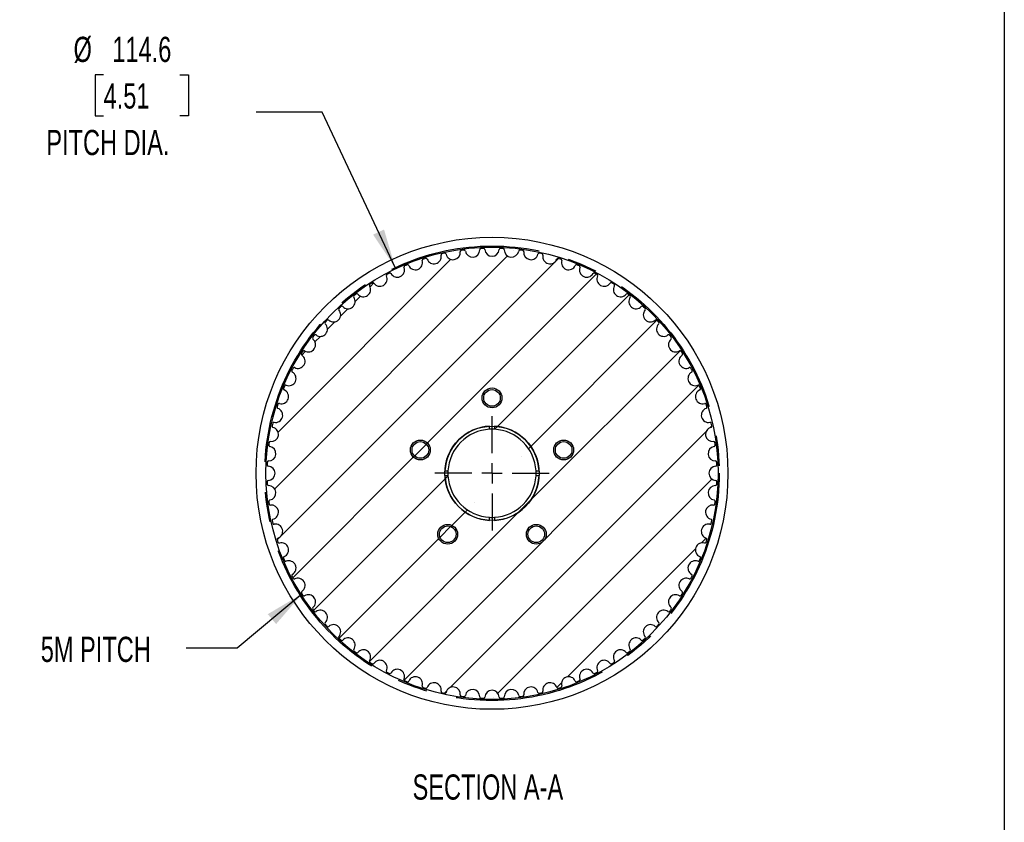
# Model space of a CAD drawing. Header units: millimetres. Extents: x 19 to 819, y 19 to 629.
# Tile 4 of 5: x 571 to 819, y 228 to 430. Entities that reach past the tile are written whole.
import ezdxf

# ---------------------------------------------------------------- set-up
doc = ezdxf.new("R2010")
doc.units = ezdxf.units.MM
doc.header["$LTSCALE"] = 3
doc.linetypes.add('CENTERX2', pattern=[20.32, 12.7, -2.54, 2.54, -2.54])
doc.layers.add('CENTER', color=40, linetype='CENTERX2')
doc.layers.add('HATCH', color=6, linetype='Continuous')
doc.layers.add('DIMENSIONS', color=140, linetype='Continuous', lineweight=25)
doc.layers.add('TEXT', color=140, linetype='Continuous', lineweight=25)
doc.styles.add('SLDTEXTSTYLE0', font='TXT', dxfattribs={"width": 0.7})
doc.dimstyles.new('SLDDIMSTYLE0', dxfattribs={"dimtxt": 6.474023, "dimasz": 9.906, "dimexe": 0, "dimexo": 0.0625, "dimgap": 1.618506, "dimtad": 0, "dimtih": 1, "dimtoh": 1, "dimrnd": 1e-09, "dimzin": 12, "dimdsep": 46, "dimtxsty": 'SLDTEXTSTYLE0', "dimsah": 1, "dimcen": 0, "dimadec": 0, "dimazin": 3, "dimtfac": 1, "dimtofl": 0, "dimtmove": 0, "dimatfit": 3, "dimfxl": 0, "dimfrac": 2, "dimtolj": 1, "dimtzin": 12, "dimarcsym": 0})
doc.dimstyles.new('SLDDIMSTYLE6', dxfattribs={"dimtxt": 0.18, "dimasz": 9.906, "dimexe": 0, "dimexo": 0.0625, "dimgap": 0, "dimtad": 0, "dimtih": 1, "dimtoh": 1, "dimdec": 0, "dimrnd": 1e-09, "dimzin": 0, "dimdsep": 46, "dimtxsty": 'Standard', "dimsah": 1, "dimcen": 0.09, "dimadec": 0, "dimazin": 0, "dimtfac": 9.906, "dimtdec": 0, "dimtofl": 0, "dimtmove": 0, "dimatfit": 3, "dimfxl": 0, "dimfrac": 2, "dimtolj": 1, "dimtzin": 0, "dimarcsym": 0})

# ---------------------------------------------------------------- blocks, each defined once
blk = doc.blocks.new('_D')
at = {"layer": 'DIMENSIONS'}
for p, q in [((592.04, 416.23), (589.87, 416.23)), ((589.87, 416.23), (589.87, 405.94)), ((611.28, 416.23), (613.45, 416.23)), ((613.45, 416.23), (613.45, 405.94)), ((589.87, 405.94), (592.04, 405.94)), ((613.45, 405.94), (611.28, 405.94)), ((647.15, 406.83), (630.48, 406.83)), ((665.58, 367.66), (647.15, 406.83))]:
    blk.add_line(p, q, dxfattribs=at)
blk.add_solid([(665.58, 367.66), (662.74, 377.28), (659.98, 375.98)], dxfattribs=at)
at = {"layer": 'DIMENSIONS', "char_height": 6.35, "attachment_point": 1, "style": 'SLDTEXTSTYLE0'}
for s, insert in [('%%c', (584.46, 425.86)), ('114.6', (594.24, 425.86)), ('4.51', (592.04, 414.12)), ('PITCH DIA.', (577.6, 402.38))]:
    blk.add_mtext(s, dxfattribs=dict(at, insert=insert))
blk = doc.blocks.new('SW_CENTERMARKSYMBOL_1')
at = {"layer": 'CENTER', "color": 0}
for p, q in [((0, 5.08), (0, 14.43)), ((0, 0), (0, 2.54)), ((-5.08, 0), (-14.43, 0)), ((0, 0), (-2.54, 0)), ((0, 0), (0, -2.54)), ((0, 0), (2.54, 0)), ((5.08, 0), (14.43, 0)), ((0, -5.08), (0, -14.43))]:
    blk.add_line(p, q, dxfattribs=at)

msp = doc.modelspace()

# ---------------------------------------------------------------- hatches: boundary and pattern name
at = {"layer": 'HATCH'}
h = msp.add_hatch(dxfattribs=at)
h.set_pattern_fill('ANSI31', color=256, scale=3, style=0)
edge = h.paths.add_edge_path(flags=0)
edge.add_arc((689.971, 315.827), 56.725, 87.14854, 87.85146)
edge.add_arc((692.087, 372.212), 0.3, 87.85146, 176.22257)
edge.add_arc((689.971, 372.352), 1.82, 183.77743, 356.22257, ccw=False)
edge.add_arc((687.856, 372.212), 0.3, 3.77743, 92.14854)
edge.add_arc((689.971, 315.827), 56.725, 92.14854, 92.85146)
edge.add_arc((687.164, 372.182), 0.3, 92.85146, 181.22257)
edge.add_arc((685.045, 372.137), 1.82, -171.22257, 1.22257, ccw=False)
edge.add_arc((682.949, 371.813), 0.3, 8.77743, 97.14854)
edge.add_arc((689.971, 315.827), 56.725, 97.14854, 97.85146)
edge.add_arc((682.263, 371.723), 0.3, 97.85146, 186.22257)
edge.add_arc((680.156, 371.493), 1.82, -166.22257, 6.22257, ccw=False)
edge.add_arc((678.097, 370.988), 0.3, 13.77743, 102.14854)
edge.add_arc((689.971, 315.827), 56.725, 102.14854, 102.85146)
edge.add_arc((677.421, 370.838), 0.3, 102.85146, 191.22257)
edge.add_arc((675.341, 370.426), 1.82, -161.22257, 11.22257, ccw=False)
edge.add_arc((673.334, 369.743), 0.3, 18.77743, 107.14854)
edge.add_arc((689.971, 315.827), 56.725, 107.14854, 107.85146)
edge.add_arc((672.674, 369.535), 0.3, 107.85146, 196.22257)
edge.add_arc((670.638, 368.943), 1.82, -156.22257, 16.22257, ccw=False)
edge.add_arc((668.698, 368.088), 0.3, 23.77743, 112.14854)
edge.add_arc((689.971, 315.827), 56.725, 112.14854, 112.85146)
edge.add_arc((668.059, 367.823), 0.3, 112.85146, 201.22257)
edge.add_arc((666.083, 367.056), 1.82, -151.22257, 21.22257, ccw=False)
edge.add_arc((664.224, 366.035), 0.3, 28.77743, 117.14854)
edge.add_arc((689.971, 315.827), 56.725, 117.14854, 117.85146)
edge.add_arc((663.61, 365.716), 0.3, 117.85146, 206.22257)
edge.add_arc((661.709, 364.779), 1.82, -146.22257, 26.22257, ccw=False)
edge.add_arc((659.946, 363.6), 0.3, 33.77743, 122.14854)
edge.add_arc((689.971, 315.827), 56.725, 122.14854, 122.85146)
edge.add_arc((659.363, 363.228), 0.3, 122.85146, 211.22257)
edge.add_arc((657.55, 362.129), 1.82, -141.22257, 31.22257, ccw=False)
edge.add_arc((655.897, 360.802), 0.3, 38.77743, 127.14854)
edge.add_arc((689.971, 315.827), 56.725, 127.14854, 127.85146)
edge.add_arc((655.348, 360.38), 0.3, 127.85146, 216.22257)
edge.add_arc((653.638, 359.128), 1.82, -136.22257, 36.22257, ccw=False)
edge.add_arc((652.107, 357.661), 0.3, 43.77743, 132.14854)
edge.add_arc((689.971, 315.827), 56.725, 132.14854, 132.85146)
edge.add_arc((651.596, 357.193), 0.3, 132.85146, 221.22257)
edge.add_arc((650.002, 355.796), 1.82, -131.22257, 41.22257, ccw=False)
edge.add_arc((648.605, 354.202), 0.3, 48.77743, 137.14854)
edge.add_arc((689.971, 315.827), 56.725, 137.14854, 137.85146)
edge.add_arc((648.137, 353.691), 0.3, 137.85146, 226.22257)
edge.add_arc((646.67, 352.16), 1.82, -126.22257, 46.22257, ccw=False)
edge.add_arc((645.418, 350.45), 0.3, 53.77743, 142.14854)
edge.add_arc((689.971, 315.827), 56.725, 142.14854, 142.85146)
edge.add_arc((644.996, 349.901), 0.3, 142.85146, 231.22257)
edge.add_arc((643.669, 348.248), 1.82, -121.22257, 51.22257, ccw=False)
edge.add_arc((642.57, 346.435), 0.3, 58.77743, 147.14854)
edge.add_arc((689.971, 315.827), 56.725, 147.14854, 147.85146)
edge.add_arc((642.198, 345.852), 0.3, 147.85146, 236.22257)
edge.add_arc((641.019, 344.089), 1.82, -116.22257, 56.22257, ccw=False)
edge.add_arc((640.082, 342.188), 0.3, 63.77743, 152.14854)
edge.add_arc((689.971, 315.827), 56.725, 152.14854, 152.85146)
edge.add_arc((639.763, 341.574), 0.3, 152.85146, 241.22257)
edge.add_arc((638.742, 339.715), 1.82, -111.22257, 61.22257, ccw=False)
edge.add_arc((637.975, 337.739), 0.3, 68.77743, 157.14854)
edge.add_arc((689.971, 315.827), 56.725, 157.14854, 157.85146)
edge.add_arc((637.71, 337.1), 0.3, 157.85146, 246.22257)
edge.add_arc((636.855, 335.16), 1.82, -106.22257, 66.22257, ccw=False)
edge.add_arc((636.263, 333.124), 0.3, 73.77743, 162.14854)
edge.add_arc((689.971, 315.827), 56.725, 162.14854, 162.85146)
edge.add_arc((636.055, 332.464), 0.3, 162.85146, 251.22257)
edge.add_arc((635.372, 330.457), 1.82, -101.22257, 71.22257, ccw=False)
edge.add_arc((634.96, 328.377), 0.3, 78.77743, 167.14854)
edge.add_arc((689.971, 315.827), 56.725, 167.14854, 167.85146)
edge.add_arc((634.81, 327.701), 0.3, 167.85146, 256.22257)
edge.add_arc((634.305, 325.642), 1.82, -96.22257, 76.22257, ccw=False)
edge.add_arc((634.075, 323.535), 0.3, 83.77743, 172.14854)
edge.add_arc((689.971, 315.827), 56.725, 172.14854, 172.85146)
edge.add_arc((633.985, 322.849), 0.3, 172.85146, 261.22257)
edge.add_arc((633.661, 320.753), 1.82, -91.22257, 81.22257, ccw=False)
edge.add_arc((633.616, 318.634), 0.3, 88.77743, 177.14854)
edge.add_arc((689.971, 315.827), 56.725, 177.14854, 177.85146)
edge.add_arc((633.586, 317.942), 0.3, 177.85146, 266.22257)
edge.add_arc((633.446, 315.827), 1.82, -86.22257, 86.22257, ccw=False)
edge.add_arc((633.586, 313.712), 0.3, 93.77743, 182.14854)
edge.add_arc((689.971, 315.827), 56.725, 182.14854, 182.85146)
edge.add_arc((633.616, 313.02), 0.3, 182.85146, 271.22257)
edge.add_arc((633.661, 310.9), 1.82, -81.22257, 91.22257, ccw=False)
edge.add_arc((633.985, 308.805), 0.3, 98.77743, 187.14854)
edge.add_arc((689.971, 315.827), 56.725, 187.14854, 187.85146)
edge.add_arc((634.075, 308.119), 0.3, 187.85146, 276.22257)
edge.add_arc((634.305, 306.011), 1.82, -76.22257, 96.22257, ccw=False)
edge.add_arc((634.81, 303.952), 0.3, 103.77743, 192.14854)
edge.add_arc((689.971, 315.827), 56.725, 192.14854, 192.85146)
edge.add_arc((634.96, 303.277), 0.3, 192.85146, 281.22257)
edge.add_arc((635.372, 301.197), 1.82, -71.22257, 101.22257, ccw=False)
edge.add_arc((636.055, 299.19), 0.3, 108.77743, 197.14854)
edge.add_arc((689.971, 315.827), 56.725, 197.14854, 197.85146)
edge.add_arc((636.263, 298.53), 0.3, 197.85146, 286.22257)
edge.add_arc((636.855, 296.494), 1.82, -66.22257, 106.22257, ccw=False)
edge.add_arc((637.71, 294.554), 0.3, 113.77743, 202.14854)
edge.add_arc((689.971, 315.827), 56.725, 202.14854, 202.85146)
edge.add_arc((637.975, 293.915), 0.3, 202.85146, 291.22257)
edge.add_arc((638.742, 291.938), 1.82, -61.22257, 111.22257, ccw=False)
edge.add_arc((639.763, 290.08), 0.3, 118.77743, 207.14854)
edge.add_arc((689.971, 315.827), 56.725, 207.14854, 207.85146)
edge.add_arc((640.082, 289.466), 0.3, 207.85146, 296.22257)
edge.add_arc((641.019, 287.564), 1.82, -56.22257, 116.22257, ccw=False)
edge.add_arc((642.198, 285.802), 0.3, 123.77743, 212.14854)
edge.add_arc((689.971, 315.827), 56.725, 212.14854, 212.85146)
edge.add_arc((642.57, 285.218), 0.3, 212.85146, 301.22257)
edge.add_arc((643.669, 283.406), 1.82, -51.22257, 121.22257, ccw=False)
edge.add_arc((644.996, 281.753), 0.3, 128.77743, 217.14854)
edge.add_arc((689.971, 315.827), 56.725, 217.14854, 217.85146)
edge.add_arc((645.418, 281.204), 0.3, 217.85146, 306.22257)
edge.add_arc((646.67, 279.493), 1.82, -46.22257, 126.22257, ccw=False)
edge.add_arc((648.137, 277.963), 0.3, 133.77743, 222.14854)
edge.add_arc((689.971, 315.827), 56.725, 222.14854, 222.85146)
edge.add_arc((648.605, 277.452), 0.3, 222.85146, 311.22257)
edge.add_arc((650.002, 275.858), 1.82, -41.22257, 131.22257, ccw=False)
edge.add_arc((651.596, 274.461), 0.3, 138.77743, 227.14854)
edge.add_arc((689.971, 315.827), 56.725, 227.14854, 227.85146)
edge.add_arc((652.107, 273.993), 0.3, 227.85146, 316.22257)
edge.add_arc((653.638, 272.526), 1.82, -36.22257, 136.22257, ccw=False)
edge.add_arc((655.348, 271.273), 0.3, 143.77743, 232.14854)
edge.add_arc((689.971, 315.827), 56.725, 232.14854, 232.85146)
edge.add_arc((655.897, 270.852), 0.3, 232.85146, 321.22257)
edge.add_arc((657.55, 269.524), 1.82, -31.22257, 141.22257, ccw=False)
edge.add_arc((659.363, 268.425), 0.3, 148.77743, 237.14854)
edge.add_arc((689.971, 315.827), 56.725, 237.14854, 237.85146)
edge.add_arc((659.946, 268.053), 0.3, 237.85146, 326.22257)
edge.add_arc((661.709, 266.875), 1.82, -26.22257, 146.22257, ccw=False)
edge.add_arc((663.61, 265.938), 0.3, 153.77743, 242.14854)
edge.add_arc((689.971, 315.827), 56.725, 242.14854, 242.85146)
edge.add_arc((664.224, 265.618), 0.3, 242.85146, 331.22257)
edge.add_arc((666.083, 264.598), 1.82, -21.22257, 151.22257, ccw=False)
edge.add_arc((668.059, 263.83), 0.3, 158.77743, 247.14854)
edge.add_arc((689.971, 315.827), 56.725, 247.14854, 247.85146)
edge.add_arc((668.698, 263.566), 0.3, 247.85146, 336.22257)
edge.add_arc((670.638, 262.711), 1.82, -16.22257, 156.22257, ccw=False)
edge.add_arc((672.674, 262.119), 0.3, 163.77743, 252.14854)
edge.add_arc((689.971, 315.827), 56.725, 252.14854, 252.85146)
edge.add_arc((673.334, 261.91), 0.3, 252.85146, 341.22257)
edge.add_arc((675.341, 261.228), 1.82, -11.22257, 161.22257, ccw=False)
edge.add_arc((677.421, 260.815), 0.3, 168.77743, 257.14854)
edge.add_arc((689.971, 315.827), 56.725, 257.14854, 257.85146)
edge.add_arc((678.097, 260.666), 0.3, 257.85146, 346.22257)
edge.add_arc((680.156, 260.161), 1.82, -6.22257, 166.22257, ccw=False)
edge.add_arc((682.263, 259.931), 0.3, 173.77743, 262.14854)
edge.add_arc((689.971, 315.827), 56.725, 262.14854, 262.85146)
edge.add_arc((682.949, 259.841), 0.3, 262.85146, 351.22257)
edge.add_arc((685.045, 259.517), 1.82, -1.22257, 171.22257, ccw=False)
edge.add_arc((687.164, 259.472), 0.3, 178.77743, 267.14854)
edge.add_arc((689.971, 315.827), 56.725, 267.14854, 267.85146)
edge.add_arc((687.856, 259.442), 0.3, 267.85146, 356.22257)
edge.add_arc((689.971, 259.302), 1.82, 3.77743, 176.22257, ccw=False)
edge.add_arc((692.087, 259.442), 0.3, 183.77743, 272.14854)
edge.add_arc((689.971, 315.827), 56.725, 272.14854, 272.85146)
edge.add_arc((692.778, 259.472), 0.3, 272.85146, 361.22257)
edge.add_arc((694.898, 259.517), 1.82, 8.77743, 181.22257, ccw=False)
edge.add_arc((696.993, 259.841), 0.3, 188.77743, 277.14854)
edge.add_arc((689.971, 315.827), 56.725, 277.14854, 277.85146)
edge.add_arc((697.679, 259.931), 0.3, 277.85146, 366.22257)
edge.add_arc((699.787, 260.161), 1.82, 13.77743, 186.22257, ccw=False)
edge.add_arc((701.846, 260.666), 0.3, 193.77743, 282.14854)
edge.add_arc((689.971, 315.827), 56.725, 282.14854, 282.85146)
edge.add_arc((702.521, 260.815), 0.3, 282.85146, 371.22257)
edge.add_arc((704.601, 261.228), 1.82, 18.77743, 191.22257, ccw=False)
edge.add_arc((706.608, 261.91), 0.3, 198.77743, 287.14854)
edge.add_arc((689.971, 315.827), 56.725, 287.14854, 287.85146)
edge.add_arc((707.268, 262.119), 0.3, 287.85146, 376.22257)
edge.add_arc((709.304, 262.711), 1.82, 23.77743, 196.22257, ccw=False)
edge.add_arc((711.244, 263.566), 0.3, 203.77743, 292.14854)
edge.add_arc((689.971, 315.827), 56.725, 292.14854, 292.85146)
edge.add_arc((711.883, 263.83), 0.3, 292.85146, 381.22257)
edge.add_arc((713.86, 264.598), 1.82, 28.77743, 201.22257, ccw=False)
edge.add_arc((715.718, 265.618), 0.3, 208.77743, 297.14854)
edge.add_arc((689.971, 315.827), 56.725, 297.14854, 297.85146)
edge.add_arc((716.332, 265.938), 0.3, 297.85146, 386.22257)
edge.add_arc((718.234, 266.875), 1.82, 33.77743, 206.22257, ccw=False)
edge.add_arc((719.996, 268.053), 0.3, 213.77743, 302.14854)
edge.add_arc((689.971, 315.827), 56.725, 302.14854, 302.85146)
edge.add_arc((720.58, 268.425), 0.3, 302.85146, 391.22257)
edge.add_arc((722.393, 269.524), 1.82, 38.77743, 211.22257, ccw=False)
edge.add_arc((724.045, 270.852), 0.3, 218.77743, 307.14854)
edge.add_arc((689.971, 315.827), 56.725, 307.14854, 307.85146)
edge.add_arc((724.594, 271.273), 0.3, 307.85146, 396.22257)
edge.add_arc((726.305, 272.526), 1.82, 43.77743, 216.22257, ccw=False)
edge.add_arc((727.835, 273.993), 0.3, 223.77743, 312.14854)
edge.add_arc((689.971, 315.827), 56.725, 312.14854, 312.85146)
edge.add_arc((728.346, 274.461), 0.3, 312.85146, 401.22257)
edge.add_arc((729.94, 275.858), 1.82, 48.77743, 221.22257, ccw=False)
edge.add_arc((731.337, 277.452), 0.3, 228.77743, 317.14854)
edge.add_arc((689.971, 315.827), 56.725, 317.14854, 317.85146)
edge.add_arc((731.805, 277.963), 0.3, 317.85146, 406.22257)
edge.add_arc((733.272, 279.493), 1.82, 53.77743, 226.22257, ccw=False)
edge.add_arc((734.525, 281.204), 0.3, 233.77743, 322.14854)
edge.add_arc((689.971, 315.827), 56.725, 322.14854, 322.85146)
edge.add_arc((734.946, 281.753), 0.3, 322.85146, 411.22257)
edge.add_arc((736.274, 283.406), 1.82, 58.77743, 231.22257, ccw=False)
edge.add_arc((737.373, 285.218), 0.3, 238.77743, 327.14854)
edge.add_arc((689.971, 315.827), 56.725, 327.14854, 327.85146)
edge.add_arc((737.745, 285.802), 0.3, 327.85146, 416.22257)
edge.add_arc((738.923, 287.564), 1.82, 63.77743, 236.22257, ccw=False)
edge.add_arc((739.86, 289.466), 0.3, 243.77743, 332.14854)
edge.add_arc((689.971, 315.827), 56.725, 332.14854, 332.85146)
edge.add_arc((740.18, 290.08), 0.3, 332.85146, 421.22257)
edge.add_arc((741.2, 291.938), 1.82, 68.77743, 241.22257, ccw=False)
edge.add_arc((741.968, 293.915), 0.3, 248.77743, 337.14854)
edge.add_arc((689.971, 315.827), 56.725, 337.14854, 337.85146)
edge.add_arc((742.233, 294.554), 0.3, 337.85146, 426.22257)
edge.add_arc((743.087, 296.494), 1.82, 73.77743, 246.22257, ccw=False)
edge.add_arc((743.68, 298.53), 0.3, 253.77743, 342.14854)
edge.add_arc((689.971, 315.827), 56.725, 342.14854, 342.85146)
edge.add_arc((743.888, 299.19), 0.3, 342.85146, 431.22257)
edge.add_arc((744.57, 301.197), 1.82, 78.77743, 251.22257, ccw=False)
edge.add_arc((744.983, 303.277), 0.3, 258.77743, 347.14854)
edge.add_arc((689.971, 315.827), 56.725, 347.14854, 347.85146)
edge.add_arc((745.133, 303.952), 0.3, 347.85146, 436.22257)
edge.add_arc((745.637, 306.011), 1.82, 83.77743, 256.22257, ccw=False)
edge.add_arc((745.867, 308.119), 0.3, 263.77743, 352.14854)
edge.add_arc((689.971, 315.827), 56.725, 352.14854, 352.85146)
edge.add_arc((745.958, 308.805), 0.3, 352.85146, 441.22257)
edge.add_arc((746.281, 310.9), 1.82, 88.77743, 261.22257, ccw=False)
edge.add_arc((746.326, 313.02), 0.3, 268.77743, 357.14854)
edge.add_arc((689.971, 315.827), 56.725, 357.14854, 357.85146)
edge.add_arc((746.356, 313.712), 0.3, 357.85146, 446.22257)
edge.add_arc((746.496, 315.827), 1.82, 93.77743, 266.22257, ccw=False)
edge.add_arc((746.356, 317.942), 0.3, 273.77743, 362.14854)
edge.add_arc((689.971, 315.827), 56.725, 2.14854, 2.85146)
edge.add_arc((746.326, 318.634), 0.3, 2.85146, 91.22257)
edge.add_arc((746.281, 320.753), 1.82, 98.77743, 271.22257, ccw=False)
edge.add_arc((745.958, 322.849), 0.3, 278.77743, 367.14854)
edge.add_arc((689.971, 315.827), 56.725, 7.14854, 7.85146)
edge.add_arc((745.867, 323.535), 0.3, 7.85146, 96.22257)
edge.add_arc((745.637, 325.642), 1.82, 103.77743, 276.22257, ccw=False)
edge.add_arc((745.133, 327.701), 0.3, 283.77743, 372.14854)
edge.add_arc((689.971, 315.827), 56.725, 12.14854, 12.85146)
edge.add_arc((744.983, 328.377), 0.3, 12.85146, 101.22257)
edge.add_arc((744.57, 330.457), 1.82, 108.77743, 281.22257, ccw=False)
edge.add_arc((743.888, 332.464), 0.3, 288.77743, 377.14854)
edge.add_arc((689.971, 315.827), 56.725, 17.14854, 17.85146)
edge.add_arc((743.68, 333.124), 0.3, 17.85146, 106.22257)
edge.add_arc((743.087, 335.16), 1.82, 113.77743, 286.22257, ccw=False)
edge.add_arc((742.233, 337.1), 0.3, 293.77743, 382.14854)
edge.add_arc((689.971, 315.827), 56.725, 22.14854, 22.85146)
edge.add_arc((741.968, 337.739), 0.3, 22.85146, 111.22257)
edge.add_arc((741.2, 339.715), 1.82, 118.77743, 291.22257, ccw=False)
edge.add_arc((740.18, 341.574), 0.3, 298.77743, 387.14854)
edge.add_arc((689.971, 315.827), 56.725, 27.14854, 27.85146)
edge.add_arc((739.86, 342.188), 0.3, 27.85146, 116.22257)
edge.add_arc((738.923, 344.089), 1.82, 123.77743, 296.22257, ccw=False)
edge.add_arc((737.745, 345.852), 0.3, 303.77743, 392.14854)
edge.add_arc((689.971, 315.827), 56.725, 32.14854, 32.85146)
edge.add_arc((737.373, 346.435), 0.3, 32.85146, 121.22257)
edge.add_arc((736.274, 348.248), 1.82, 128.77743, 301.22257, ccw=False)
edge.add_arc((734.946, 349.901), 0.3, 308.77743, 397.14854)
edge.add_arc((689.971, 315.827), 56.725, 37.14854, 37.85146)
edge.add_arc((734.525, 350.45), 0.3, 37.85146, 126.22257)
edge.add_arc((733.272, 352.16), 1.82, 133.77743, 306.22257, ccw=False)
edge.add_arc((731.805, 353.691), 0.3, 313.77743, 402.14854)
edge.add_arc((689.971, 315.827), 56.725, 42.14854, 42.85146)
edge.add_arc((731.337, 354.202), 0.3, 42.85146, 131.22257)
edge.add_arc((729.94, 355.796), 1.82, 138.77743, 311.22257, ccw=False)
edge.add_arc((728.346, 357.193), 0.3, 318.77743, 407.14854)
edge.add_arc((689.971, 315.827), 56.725, 47.14854, 47.85146)
edge.add_arc((727.835, 357.661), 0.3, 47.85146, 136.22257)
edge.add_arc((726.305, 359.128), 1.82, 143.77743, 316.22257, ccw=False)
edge.add_arc((724.594, 360.38), 0.3, 323.77743, 412.14854)
edge.add_arc((689.971, 315.827), 56.725, 52.14854, 52.85146)
edge.add_arc((724.045, 360.802), 0.3, 52.85146, 141.22257)
edge.add_arc((722.393, 362.129), 1.82, 148.77743, 321.22257, ccw=False)
edge.add_arc((720.58, 363.228), 0.3, 328.77743, 417.14854)
edge.add_arc((689.971, 315.827), 56.725, 57.14854, 57.85146)
edge.add_arc((719.996, 363.6), 0.3, 57.85146, 146.22257)
edge.add_arc((718.234, 364.779), 1.82, 153.77743, 326.22257, ccw=False)
edge.add_arc((716.332, 365.716), 0.3, 333.77743, 422.14854)
edge.add_arc((689.971, 315.827), 56.725, 62.14854, 62.85146)
edge.add_arc((715.718, 366.035), 0.3, 62.85146, 151.22257)
edge.add_arc((713.86, 367.056), 1.82, 158.77743, 331.22257, ccw=False)
edge.add_arc((711.883, 367.823), 0.3, 338.77743, 427.14854)
edge.add_arc((689.971, 315.827), 56.725, 67.14854, 67.85146)
edge.add_arc((711.244, 368.088), 0.3, 67.85146, 156.22257)
edge.add_arc((709.304, 368.943), 1.82, 163.77743, 336.22257, ccw=False)
edge.add_arc((707.268, 369.535), 0.3, 343.77743, 432.14854)
edge.add_arc((689.971, 315.827), 56.725, 72.14854, 72.85146)
edge.add_arc((706.608, 369.743), 0.3, 72.85146, 161.22257)
edge.add_arc((704.601, 370.426), 1.82, 168.77743, 341.22257, ccw=False)
edge.add_arc((702.521, 370.838), 0.3, 348.77743, 437.14854)
edge.add_arc((689.971, 315.827), 56.725, 77.14854, 77.85146)
edge.add_arc((701.846, 370.988), 0.3, 77.85146, 166.22257)
edge.add_arc((699.787, 371.493), 1.82, 173.77743, 346.22257, ccw=False)
edge.add_arc((697.679, 371.723), 0.3, 353.77743, 442.14854)
edge.add_arc((689.971, 315.827), 56.725, 82.14854, 82.85146)
edge.add_arc((696.993, 371.813), 0.3, 82.85146, 171.22257)
edge.add_arc((694.898, 372.137), 1.82, 178.77743, 351.22257, ccw=False)
edge.add_arc((692.778, 372.182), 0.3, 358.77743, 447.14854)
edge = h.paths.add_edge_path(flags=0)
edge.add_arc((689.971, 334.827), 2.1, 0, 360)
edge = h.paths.add_edge_path(flags=0)
edge.add_arc((701.139, 300.456), 2.1, 0, 360)
edge = h.paths.add_edge_path(flags=0)
edge.add_arc((671.901, 321.698), 2.1, 0, 360)
edge = h.paths.add_edge_path(flags=0)
edge.add_arc((678.803, 300.456), 2.1, 0, 360)
edge = h.paths.add_edge_path(flags=0)
edge.add_arc((708.041, 321.698), 2.1, 0, 360)
edge = h.paths.add_edge_path(flags=0)
edge.add_arc((689.971, 315.827), 11.89, 0, 360)
h = msp.add_hatch(dxfattribs=at)
h.set_pattern_fill('ANSI31', color=256, scale=3, style=0)
edge = h.paths.add_edge_path(flags=0)
edge.add_arc((689.971, 334.827), 2.5, 0, 360)
h = msp.add_hatch(dxfattribs=at)
h.set_pattern_fill('ANSI31', color=256, scale=3, style=0)
edge = h.paths.add_edge_path(flags=0)
edge.add_arc((689.971, 315.827), 11.89, 92.8925, 177.1075)
edge.add_line((678.096, 316.427), (678.875, 316.427))
edge.add_arc((689.971, 315.827), 11.112, 93.09509, 176.90491, ccw=False)
edge.add_line((689.371, 326.923), (689.371, 327.702))
h = msp.add_hatch(dxfattribs=at)
h.set_pattern_fill('ANSI31', color=256, scale=3, style=0)
edge = h.paths.add_edge_path(flags=0)
edge.add_arc((689.971, 315.827), 11.112, 3.09509, 86.90491, ccw=False)
edge.add_line((701.067, 316.427), (701.846, 316.427))
edge.add_arc((689.971, 315.827), 11.89, 2.8925, 87.1075)
edge.add_line((690.571, 327.702), (690.571, 326.923))
h = msp.add_hatch(dxfattribs=at)
h.set_pattern_fill('ANSI31', color=256, scale=3, style=0)
edge = h.paths.add_edge_path(flags=0)
edge.add_arc((671.901, 321.698), 2.5, 0, 360)
h = msp.add_hatch(dxfattribs=at)
h.set_pattern_fill('ANSI31', color=256, scale=3, style=0)
edge = h.paths.add_edge_path(flags=0)
edge.add_arc((708.041, 321.698), 2.5, 0, 360)
h = msp.add_hatch(dxfattribs=at)
h.set_pattern_fill('ANSI31', color=256, scale=3, style=0)
edge = h.paths.add_edge_path(flags=0)
edge.add_arc((689.971, 315.827), 11.112, 183.09509, 266.90491, ccw=False)
edge.add_line((678.875, 315.227), (678.096, 315.227))
edge.add_arc((689.971, 315.827), 11.89, 182.8925, 267.1075)
edge.add_line((689.371, 303.952), (689.371, 304.731))
h = msp.add_hatch(dxfattribs=at)
h.set_pattern_fill('ANSI31', color=256, scale=3, style=0)
edge = h.paths.add_edge_path(flags=0)
edge.add_arc((689.971, 315.827), 11.89, 272.8925, 357.1075)
edge.add_line((701.846, 315.227), (701.067, 315.227))
edge.add_arc((689.971, 315.827), 11.112, 273.09509, 356.90491, ccw=False)
edge.add_line((690.571, 304.731), (690.571, 303.952))
h = msp.add_hatch(dxfattribs=at)
h.set_pattern_fill('ANSI31', color=256, scale=3, style=0)
edge = h.paths.add_edge_path(flags=0)
edge.add_arc((678.803, 300.456), 2.5, 0, 360)
h = msp.add_hatch(dxfattribs=at)
h.set_pattern_fill('ANSI31', color=256, scale=3, style=0)
edge = h.paths.add_edge_path(flags=0)
edge.add_arc((701.139, 300.456), 2.5, 0, 360)

# ---------------------------------------------------------------- linework, layer by layer
for p, q in [((689.371, 326.923), (689.371, 327.702)), ((690.571, 327.702), (690.571, 326.923)), ((678.096, 316.427), (678.875, 316.427)), ((701.067, 316.427), (701.846, 316.427)), ((678.875, 315.227), (678.096, 315.227)), ((701.846, 315.227), (701.067, 315.227)), ((689.371, 303.952), (689.371, 304.731)), ((690.571, 304.731), (690.571, 303.952))]:
    msp.add_line(p, q)
for centre, radius in [((689.971, 315.827), 59.5), ((689.971, 315.827), 57), ((689.971, 334.827), 2.5), ((689.971, 334.827), 2.1), ((689.971, 315.827), 11.89), ((671.901, 321.698), 2.5), ((671.901, 321.698), 2.1), ((708.041, 321.698), 2.5), ((708.041, 321.698), 2.1), ((678.803, 300.456), 2.5), ((701.139, 300.456), 2.5), ((678.803, 300.456), 2.1), ((701.139, 300.456), 2.1)]:
    msp.add_circle(centre, radius)
for centre, radius, start, end in [((687.164, 372.182), 0.3, 92.85146, 181.22257), ((689.971, 315.827), 56.725, 92.14854, 92.85146), ((687.856, 372.212), 0.3, 3.77743, 92.14854), ((692.087, 372.212), 0.3, 87.85146, 176.22257), ((689.971, 315.827), 56.725, 87.14854, 87.85146), ((692.778, 372.182), 0.3, 358.77743, 87.14854), ((689.971, 315.827), 56.725, 107.14854, 107.85146), ((673.334, 369.743), 0.3, 18.77743, 107.14854), ((675.341, 370.426), 1.82, 198.77743, 11.22257), ((677.421, 370.838), 0.3, 102.85146, 191.22257), ((689.971, 315.827), 56.725, 102.14854, 102.85146), ((678.097, 370.988), 0.3, 13.77743, 102.14854), ((680.156, 371.493), 1.82, 193.77743, 6.22257), ((682.263, 371.723), 0.3, 97.85146, 186.22257), ((689.971, 315.827), 56.725, 97.14854, 97.85146), ((682.949, 371.813), 0.3, 8.77743, 97.14854), ((685.045, 372.137), 1.82, 188.77743, 1.22257), ((689.971, 372.352), 1.82, 183.77743, 356.22257), ((694.898, 372.137), 1.82, 178.77743, 351.22257), ((696.993, 371.813), 0.3, 82.85146, 171.22257), ((689.971, 315.827), 56.725, 82.14854, 82.85146), ((697.679, 371.723), 0.3, 353.77743, 82.14854), ((699.787, 371.493), 1.82, 173.77743, 346.22257), ((701.846, 370.988), 0.3, 77.85146, 166.22257), ((689.971, 315.827), 56.725, 77.14854, 77.85146), ((702.521, 370.838), 0.3, 348.77743, 77.14854), ((704.601, 370.426), 1.82, 168.77743, 341.22257), ((706.608, 369.743), 0.3, 72.85146, 161.22257), ((689.971, 315.827), 56.725, 72.14854, 72.85146), ((666.083, 367.056), 1.82, 208.77743, 21.22257), ((668.059, 367.823), 0.3, 112.85146, 201.22257), ((689.971, 315.827), 56.725, 112.14854, 112.85146), ((668.698, 368.088), 0.3, 23.77743, 112.14854), ((670.638, 368.943), 1.82, 203.77743, 16.22257), ((672.674, 369.535), 0.3, 107.85146, 196.22257), ((707.268, 369.535), 0.3, 343.77743, 72.14854), ((709.304, 368.943), 1.82, 163.77743, 336.22257), ((711.244, 368.088), 0.3, 67.85146, 156.22257), ((689.971, 315.827), 56.725, 67.14854, 67.85146), ((711.883, 367.823), 0.3, 338.77743, 67.14854), ((713.86, 367.056), 1.82, 158.77743, 331.22257), ((661.709, 364.779), 1.82, 213.77743, 26.22257), ((663.61, 365.716), 0.3, 117.85146, 206.22257), ((689.971, 315.827), 56.725, 117.14854, 117.85146), ((664.224, 366.035), 0.3, 28.77743, 117.14854), ((715.718, 366.035), 0.3, 62.85146, 151.22257), ((689.971, 315.827), 56.725, 62.14854, 62.85146), ((718.234, 364.779), 1.82, 153.77743, 326.22257), ((716.332, 365.716), 0.3, 333.77743, 62.14854), ((657.55, 362.129), 1.82, 218.77743, 31.22257), ((659.363, 363.228), 0.3, 122.85146, 211.22257), ((689.971, 315.827), 56.725, 122.14854, 122.85146), ((659.946, 363.6), 0.3, 33.77743, 122.14854), ((719.996, 363.6), 0.3, 57.85146, 146.22257), ((689.971, 315.827), 56.725, 57.14854, 57.85146), ((722.393, 362.129), 1.82, 148.77743, 321.22257), ((720.58, 363.228), 0.3, 328.77743, 57.14854), ((653.638, 359.128), 1.82, 223.77743, 36.22257), ((655.348, 360.38), 0.3, 127.85146, 216.22257), ((689.971, 315.827), 56.725, 127.14854, 127.85146), ((655.897, 360.802), 0.3, 38.77743, 127.14854), ((724.045, 360.802), 0.3, 52.85146, 141.22257), ((689.971, 315.827), 56.725, 52.14854, 52.85146), ((726.305, 359.128), 1.82, 143.77743, 316.22257), ((724.594, 360.38), 0.3, 323.77743, 52.14854), ((689.971, 315.827), 56.725, 132.14854, 132.85146), ((652.107, 357.661), 0.3, 43.77743, 132.14854), ((727.835, 357.661), 0.3, 47.85146, 136.22257), ((689.971, 315.827), 56.725, 47.14854, 47.85146), ((650.002, 355.796), 1.82, 228.77743, 41.22257), ((651.596, 357.193), 0.3, 132.85146, 221.22257), ((729.94, 355.796), 1.82, 138.77743, 311.22257), ((728.346, 357.193), 0.3, 318.77743, 47.14854), ((646.67, 352.16), 1.82, 233.77743, 46.22257), ((648.137, 353.691), 0.3, 137.85146, 226.22257), ((689.971, 315.827), 56.725, 137.14854, 137.85146), ((648.605, 354.202), 0.3, 48.77743, 137.14854), ((731.337, 354.202), 0.3, 42.85146, 131.22257), ((733.272, 352.16), 1.82, 133.77743, 306.22257), ((689.971, 315.827), 56.725, 42.14854, 42.85146), ((731.805, 353.691), 0.3, 313.77743, 42.14854), ((644.996, 349.901), 0.3, 142.85146, 231.22257), ((689.971, 315.827), 56.725, 142.14854, 142.85146), ((645.418, 350.45), 0.3, 53.77743, 142.14854), ((734.525, 350.45), 0.3, 37.85146, 126.22257), ((689.971, 315.827), 56.725, 37.14854, 37.85146), ((734.946, 349.901), 0.3, 308.77743, 37.14854), ((643.669, 348.248), 1.82, 238.77743, 51.22257), ((736.274, 348.248), 1.82, 128.77743, 301.22257), ((641.019, 344.089), 1.82, 243.77743, 56.22257), ((642.198, 345.852), 0.3, 147.85146, 236.22257), ((689.971, 315.827), 56.725, 147.14854, 147.85146), ((642.57, 346.435), 0.3, 58.77743, 147.14854), ((738.923, 344.089), 1.82, 123.77743, 296.22257), ((737.373, 346.435), 0.3, 32.85146, 121.22257), ((689.971, 315.827), 56.725, 32.14854, 32.85146), ((737.745, 345.852), 0.3, 303.77743, 32.14854), ((638.742, 339.715), 1.82, 248.77743, 61.22257), ((639.763, 341.574), 0.3, 152.85146, 241.22257), ((689.971, 315.827), 56.725, 152.14854, 152.85146), ((640.082, 342.188), 0.3, 63.77743, 152.14854), ((741.2, 339.715), 1.82, 118.77743, 291.22257), ((739.86, 342.188), 0.3, 27.85146, 116.22257), ((689.971, 315.827), 56.725, 27.14854, 27.85146), ((740.18, 341.574), 0.3, 298.77743, 27.14854), ((689.971, 315.827), 56.725, 157.14854, 157.85146), ((637.975, 337.739), 0.3, 68.77743, 157.14854), ((741.968, 337.739), 0.3, 22.85146, 111.22257), ((689.971, 315.827), 56.725, 22.14854, 22.85146), ((636.855, 335.16), 1.82, 253.77743, 66.22257), ((637.71, 337.1), 0.3, 157.85146, 246.22257), ((743.087, 335.16), 1.82, 113.77743, 286.22257), ((742.233, 337.1), 0.3, 293.77743, 22.14854), ((689.971, 315.827), 56.725, 162.14854, 162.85146), ((636.263, 333.124), 0.3, 73.77743, 162.14854), ((743.68, 333.124), 0.3, 17.85146, 106.22257), ((689.971, 315.827), 56.725, 17.14854, 17.85146), ((635.372, 330.457), 1.82, 258.77743, 71.22257), ((636.055, 332.464), 0.3, 162.85146, 251.22257), ((744.57, 330.457), 1.82, 108.77743, 281.22257), ((743.888, 332.464), 0.3, 288.77743, 17.14854), ((634.81, 327.701), 0.3, 167.85146, 256.22257), ((689.971, 315.827), 56.725, 167.14854, 167.85146), ((634.96, 328.377), 0.3, 78.77743, 167.14854), ((744.983, 328.377), 0.3, 12.85146, 101.22257), ((745.133, 327.701), 0.3, 283.77743, 12.14854), ((689.971, 315.827), 56.725, 12.14854, 12.85146), ((634.305, 325.642), 1.82, 263.77743, 76.22257), ((689.971, 315.827), 11.89, 92.8925, 177.1075), ((689.971, 315.827), 11.113, 93.09509, 176.90491), ((689.971, 315.827), 11.112, 86.90491, 93.09509), ((689.971, 315.827), 11.89, 2.8925, 87.1075), ((689.971, 315.827), 11.112, 3.09509, 86.90491), ((745.637, 325.642), 1.82, 103.77743, 276.22257), ((633.985, 322.849), 0.3, 172.85146, 261.22257), ((689.971, 315.827), 56.725, 172.14854, 172.85146), ((634.075, 323.535), 0.3, 83.77743, 172.14854), ((745.867, 323.535), 0.3, 7.85146, 96.22257), ((745.958, 322.849), 0.3, 278.77743, 7.14854), ((689.971, 315.827), 56.725, 7.14854, 7.85146), ((633.661, 320.753), 1.82, 268.77743, 81.22257), ((746.281, 320.753), 1.82, 98.77743, 271.22257), ((689.971, 315.827), 56.725, 177.14854, 177.85146), ((633.586, 317.942), 0.3, 177.85146, 266.22257), ((633.616, 318.634), 0.3, 88.77743, 177.14854), ((746.326, 318.634), 0.3, 2.85146, 91.22257), ((746.356, 317.942), 0.3, 273.77743, 2.14854), ((689.971, 315.827), 56.725, 2.14854, 2.85146), ((633.446, 315.827), 1.82, 273.77743, 86.22257), ((689.971, 315.827), 11.113, 176.90491, 183.09509), ((689.971, 315.827), 11.112, 356.90491, 3.09509), ((746.496, 315.827), 1.82, 93.77743, 266.22257), ((633.586, 313.712), 0.3, 93.77743, 182.14854), ((689.971, 315.827), 56.725, 182.14854, 182.85146), ((633.616, 313.02), 0.3, 182.85146, 271.22257), ((689.971, 315.827), 11.89, 182.8925, 267.1075), ((689.971, 315.827), 11.113, 183.09509, 266.90491), ((689.971, 315.827), 11.89, 272.8925, 357.1075), ((689.971, 315.827), 11.112, 273.09509, 356.90491), ((746.326, 313.02), 0.3, 268.77743, 357.14854), ((746.356, 313.712), 0.3, 357.85146, 86.22257), ((689.971, 315.827), 56.725, 357.14854, 357.85146), ((633.661, 310.9), 1.82, 278.77743, 91.22257), ((746.281, 310.9), 1.82, 88.77743, 261.22257), ((633.985, 308.805), 0.3, 98.77743, 187.14854), ((689.971, 315.827), 56.725, 187.14854, 187.85146), ((634.075, 308.119), 0.3, 187.85146, 276.22257), ((745.867, 308.119), 0.3, 263.77743, 352.14854), ((745.958, 308.805), 0.3, 352.85146, 81.22257), ((689.971, 315.827), 56.725, 352.14854, 352.85146), ((634.305, 306.011), 1.82, 283.77743, 96.22257), ((745.637, 306.011), 1.82, 83.77743, 256.22257), ((634.81, 303.952), 0.3, 103.77743, 192.14854), ((689.971, 315.827), 56.725, 192.14854, 192.85146), ((634.96, 303.277), 0.3, 192.85146, 281.22257), ((635.372, 301.197), 1.82, 288.77743, 101.22257), ((689.971, 315.827), 11.112, 266.90491, 273.09509), ((744.57, 301.197), 1.82, 78.77743, 251.22257), ((744.983, 303.277), 0.3, 258.77743, 347.14854), ((745.133, 303.952), 0.3, 347.85146, 76.22257), ((689.971, 315.827), 56.725, 347.14854, 347.85146), ((636.055, 299.19), 0.3, 108.77743, 197.14854), ((689.971, 315.827), 56.725, 197.14854, 197.85146), ((636.263, 298.53), 0.3, 197.85146, 286.22257), ((636.855, 296.494), 1.82, 293.77743, 106.22257), ((743.087, 296.494), 1.82, 73.77743, 246.22257), ((743.68, 298.53), 0.3, 253.77743, 342.14854), ((689.971, 315.827), 56.725, 342.14854, 342.85146), ((743.888, 299.19), 0.3, 342.85146, 71.22257), ((637.71, 294.554), 0.3, 113.77743, 202.14854), ((689.971, 315.827), 56.725, 202.14854, 202.85146), ((637.975, 293.915), 0.3, 202.85146, 291.22257), ((638.742, 291.938), 1.82, 298.77743, 111.22257), ((741.2, 291.938), 1.82, 68.77743, 241.22257), ((741.968, 293.915), 0.3, 248.77743, 337.14854), ((689.971, 315.827), 56.725, 337.14854, 337.85146), ((742.233, 294.554), 0.3, 337.85146, 66.22257), ((639.763, 290.08), 0.3, 118.77743, 207.14854), ((689.971, 315.827), 56.725, 207.14854, 207.85146), ((640.082, 289.466), 0.3, 207.85146, 296.22257), ((641.019, 287.564), 1.82, 303.77743, 116.22257), ((738.923, 287.564), 1.82, 63.77743, 236.22257), ((739.86, 289.466), 0.3, 243.77743, 332.14854), ((689.971, 315.827), 56.725, 332.14854, 332.85146), ((740.18, 290.08), 0.3, 332.85146, 61.22257), ((642.198, 285.802), 0.3, 123.77743, 212.14854), ((689.971, 315.827), 56.725, 212.14854, 212.85146), ((689.971, 315.827), 56.725, 327.14854, 327.85146), ((737.745, 285.802), 0.3, 327.85146, 56.22257), ((642.57, 285.218), 0.3, 212.85146, 301.22257), ((643.669, 283.406), 1.82, 308.77743, 121.22257), ((736.274, 283.406), 1.82, 58.77743, 231.22257), ((737.373, 285.218), 0.3, 238.77743, 327.14854), ((644.996, 281.753), 0.3, 128.77743, 217.14854), ((689.971, 315.827), 56.725, 217.14854, 217.85146), ((645.418, 281.204), 0.3, 217.85146, 306.22257), ((646.67, 279.493), 1.82, 313.77743, 126.22257), ((733.272, 279.493), 1.82, 53.77743, 226.22257), ((734.525, 281.204), 0.3, 233.77743, 322.14854), ((689.971, 315.827), 56.725, 322.14854, 322.85146), ((734.946, 281.753), 0.3, 322.85146, 51.22257), ((648.137, 277.963), 0.3, 133.77743, 222.14854), ((731.805, 277.963), 0.3, 317.85146, 46.22257), ((689.971, 315.827), 56.725, 222.14854, 222.85146), ((648.605, 277.452), 0.3, 222.85146, 311.22257), ((650.002, 275.858), 1.82, 318.77743, 131.22257), ((729.94, 275.858), 1.82, 48.77743, 221.22257), ((731.337, 277.452), 0.3, 228.77743, 317.14854), ((689.971, 315.827), 56.725, 317.14854, 317.85146), ((651.596, 274.461), 0.3, 138.77743, 227.14854), ((689.971, 315.827), 56.725, 227.14854, 227.85146), ((652.107, 273.993), 0.3, 227.85146, 316.22257), ((653.638, 272.526), 1.82, 323.77743, 136.22257), ((726.305, 272.526), 1.82, 43.77743, 216.22257), ((727.835, 273.993), 0.3, 223.77743, 312.14854), ((689.971, 315.827), 56.725, 312.14854, 312.85146), ((728.346, 274.461), 0.3, 312.85146, 41.22257), ((655.348, 271.273), 0.3, 143.77743, 232.14854), ((689.971, 315.827), 56.725, 232.14854, 232.85146), ((655.897, 270.852), 0.3, 232.85146, 321.22257), ((657.55, 269.524), 1.82, 328.77743, 141.22257), ((722.393, 269.524), 1.82, 38.77743, 211.22257), ((724.045, 270.852), 0.3, 218.77743, 307.14854), ((689.971, 315.827), 56.725, 307.14854, 307.85146), ((724.594, 271.273), 0.3, 307.85146, 36.22257), ((659.363, 268.425), 0.3, 148.77743, 237.14854), ((689.971, 315.827), 56.725, 237.14854, 237.85146), ((661.709, 266.875), 1.82, 333.77743, 146.22257), ((718.234, 266.875), 1.82, 33.77743, 206.22257), ((689.971, 315.827), 56.725, 302.14854, 302.85146), ((720.58, 268.425), 0.3, 302.85146, 31.22257), ((659.946, 268.053), 0.3, 237.85146, 326.22257), ((663.61, 265.938), 0.3, 153.77743, 242.14854), ((689.971, 315.827), 56.725, 242.14854, 242.85146), ((666.083, 264.598), 1.82, 338.77743, 151.22257), ((713.86, 264.598), 1.82, 28.77743, 201.22257), ((689.971, 315.827), 56.725, 297.14854, 297.85146), ((716.332, 265.938), 0.3, 297.85146, 26.22257), ((719.996, 268.053), 0.3, 213.77743, 302.14854), ((664.224, 265.618), 0.3, 242.85146, 331.22257), ((668.059, 263.83), 0.3, 158.77743, 247.14854), ((689.971, 315.827), 56.725, 247.14854, 247.85146), ((668.698, 263.566), 0.3, 247.85146, 336.22257), ((670.638, 262.711), 1.82, 343.77743, 156.22257), ((709.304, 262.711), 1.82, 23.77743, 196.22257), ((711.244, 263.566), 0.3, 203.77743, 292.14854), ((689.971, 315.827), 56.725, 292.14854, 292.85146), ((711.883, 263.83), 0.3, 292.85146, 21.22257), ((715.718, 265.618), 0.3, 208.77743, 297.14854), ((672.674, 262.119), 0.3, 163.77743, 252.14854), ((689.971, 315.827), 56.725, 252.14854, 252.85146), ((673.334, 261.91), 0.3, 252.85146, 341.22257), ((675.341, 261.228), 1.82, 348.77743, 161.22257), ((677.421, 260.815), 0.3, 168.77743, 257.14854), ((680.156, 260.161), 1.82, 353.77743, 166.22257), ((685.045, 259.517), 1.82, 358.77743, 171.22257), ((689.971, 259.302), 1.82, 3.77743, 176.22257), ((694.898, 259.517), 1.82, 8.77743, 181.22257), ((699.787, 260.161), 1.82, 13.77743, 186.22257), ((702.521, 260.815), 0.3, 282.85146, 11.22257), ((704.601, 261.228), 1.82, 18.77743, 191.22257), ((706.608, 261.91), 0.3, 198.77743, 287.14854), ((689.971, 315.827), 56.725, 287.14854, 287.85146), ((707.268, 262.119), 0.3, 287.85146, 16.22257), ((689.971, 315.827), 56.725, 257.14854, 257.85146), ((678.097, 260.666), 0.3, 257.85146, 346.22257), ((682.263, 259.931), 0.3, 173.77743, 262.14854), ((689.971, 315.827), 56.725, 262.14854, 262.85146), ((682.949, 259.841), 0.3, 262.85146, 351.22257), ((687.164, 259.472), 0.3, 178.77743, 267.14854), ((689.971, 315.827), 56.725, 267.14854, 267.85146), ((687.856, 259.442), 0.3, 267.85146, 356.22257), ((692.087, 259.442), 0.3, 183.77743, 272.14854), ((689.971, 315.827), 56.725, 272.14854, 272.85146), ((692.778, 259.472), 0.3, 272.85146, 1.22257), ((696.993, 259.841), 0.3, 188.77743, 277.14854), ((689.971, 315.827), 56.725, 277.14854, 277.85146), ((697.679, 259.931), 0.3, 277.85146, 6.22257), ((701.846, 260.666), 0.3, 193.77743, 282.14854), ((689.971, 315.827), 56.725, 282.14854, 282.85146)]:
    msp.add_arc(centre, radius, start, end)
at = {"layer": 'CENTER', "linetype": 'CENTERX2'}
msp.add_circle((689.971, 315.827), 57.29, dxfattribs=at)
at = {"layer": 'TEXT'}
msp.add_line((819.15, 628.65), (819.15, 19.05), dxfattribs=at)

# ---------------------------------------------------------------- block references
at = {"layer": 'CENTER'}
msp.add_blockref('SW_CENTERMARKSYMBOL_1', (689.971, 315.827), dxfattribs=at)

# ---------------------------------------------------------------- texts
at = {"layer": 'TEXT', "char_height": 6.35, "attachment_point": 2, "style": 'SLDTEXTSTYLE0'}
for s, insert in [('5M PITCH', (590.057, 274.623)), ('SECTION A-A', (688.932, 239.912))]:
    msp.add_mtext(s, dxfattribs=dict(at, insert=insert))

# ---------------------------------------------------------------- dimensions: what is measured, and where the dimension line sits
at = {"layer": 'DIMENSIONS'}
dim = msp.add_diameter_dim_2p(p1=(714.364, 263.99), p2=(665.578, 367.664), text='<>\\PPITCH DIA.', dimstyle='SLDDIMSTYLE0', dxfattribs=at)
dim.commit()
dim.dimension.update_dxf_attribs({"geometry": '_D', "text_midpoint": (601.66, 410.171), "dimtype": 163})

# ---------------------------------------------------------------- leaders
at = {"layer": 'TEXT'}
msp.add_leader([(642.08, 285.428), (625.755, 271.765), (612.879, 271.765)], dimstyle='SLDDIMSTYLE6', dxfattribs=at)

doc.saveas('drawing.dxf')
